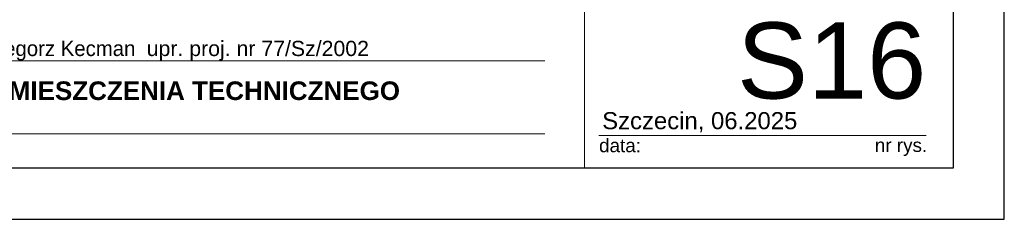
# Model space of a CAD drawing. Extents: x -220425 to -93252, y -20065 to 80294.
# Tile 96 of 103: x -99073 to -93252, y -5885 to -4705. Entities that reach past the tile are written whole.
import ezdxf

# ---------------------------------------------------------------- set-up
doc = ezdxf.new("R2010")
doc.units = 0
doc.header["$MEASUREMENT"] = 0
doc.set_wipeout_variables(frame=1)
doc.layers.add('#kan_san-op', color=34, linetype='Continuous')
doc.layers.add('_TABELA', color=7, linetype='Continuous')
for name, color, linetype, lineweight in [('ARCH TABELA_Nr_Pióra__1', 7, 'Continuous', 25), ('ARCH TABELA_Nr_Pióra__21', 7, 'Continuous', 9), ('ARCH TABELA_Nr_Pióra__7', 7, 'Continuous', 13)]:
    doc.layers.add(name, color=color, linetype=linetype, lineweight=lineweight)
doc.styles.add('GENERATED_STYLE_11', font='arialbd.ttf')
doc.styles.add('GENERATED_STYLE_7', font='txt')
doc.styles.add('GENERATED_STYLE_9', font='arial.ttf')

msp = doc.modelspace()

# ---------------------------------------------------------------- wipeouts: each hides what was drawn before it
at = {"ltscale": 10}
msp.add_wipeout([(-102301.7, -2674.6), (-93551.7, -2674.6), (-93551.7, -5580.1), (-102301.7, -5580.1)], dxfattribs=at).dxf.layer = '#kan_san-op'

# ---------------------------------------------------------------- next in the draw order: linework, layer by layer
at = {"layer": 'ARCH TABELA_Nr_Pióra__21', "linetype": 'Continuous'}
for p, q in [((-95732.6, -2674.6), (-95732.6, -5580.1)), ((-93551.7, -2674.6), (-93551.7, -5580.1)), ((-99813.5, -4948.1), (-95968.9, -4948.1)), ((-99818.8, -5380.1), (-95968.9, -5380.1)), ((-95648.3, -5388.9), (-94507.4, -5388.9)), ((-94507.4, -5388.9), (-93713.3, -5388.9)), ((-93551.7, -5580.1), (-99854.9, -5580.1))]:
    msp.add_line(p, q, dxfattribs=at)

# ---------------------------------------------------------------- next in the draw order: texts
at = {"layer": 'ARCH TABELA_Nr_Pióra__1', "linetype": 'Continuous', "insert": (-99811.9, -5070), "char_height": 110, "attachment_point": 1, "style": 'GENERATED_STYLE_11'}
msp.add_mtext('RZUT POMIESZCZENIA TECHNICZNEGO', dxfattribs=at)
at = {"layer": 'ARCH TABELA_Nr_Pióra__7', "linetype": 'Continuous', "style": 'GENERATED_STYLE_9'}
for s, insert, char_height, attachment_point in [('S16', (-93713.3, -4721.3), 450, 3), ('Szczecin, 06.2025', (-95629, -5251.5), 101.064, 1), ('{data:}', (-95647.6, -5408.7), 79.79, 1), ('{nr rys.}', (-94017.2, -5407.2), 79.79, 1)]:
    msp.add_mtext(s, dxfattribs=dict(at, insert=insert, char_height=char_height, attachment_point=attachment_point))
at = {"layer": 'ARCH TABELA_Nr_Pióra__7', "color": 0, "linetype": 'Continuous', "insert": (-99819.9, -4830.1), "char_height": 90, "width": 3685.8, "attachment_point": 1, "style": 'GENERATED_STYLE_7'}
msp.add_mtext('mgr inż. Grzegorz Kecman  \\fArial|b0|i0|c238;upr. proj. nr 77/Sz/2002', dxfattribs=at)

# ---------------------------------------------------------------- next in the draw order: wipeouts: each hides what was drawn before it
at = {"ltscale": 10}
msp.add_wipeout([(-114251.7, 8964.9), (-93251.7, 8964.9), (-93551.7, 8659.9), (-113001.7, 8659.9), (-113001.7, -5580.1), (-93551.7, -5580.1), (-93251.7, -5885.1), (-114251.7, -5885.1)], dxfattribs=at).dxf.layer = '#kan_san-op'

# ---------------------------------------------------------------- next in the draw order: linework, layer by layer
at = {"layer": '_TABELA', "color": 7}
msp.add_lwpolyline([(-114251.7, 8964.9), (-93251.7, 8964.9), (-114251.7, 8964.9), (-114251.7, -5885.1), (-93251.7, -5885.1), (-93251.7, 8964.9)], dxfattribs=at)
msp.add_lwpolyline([(-93551.7, 8659.9), (-113001.7, 8659.9), (-113001.7, -5580.1), (-93551.7, -5580.1)], close=True, dxfattribs=at)

doc.saveas('drawing.dxf')
